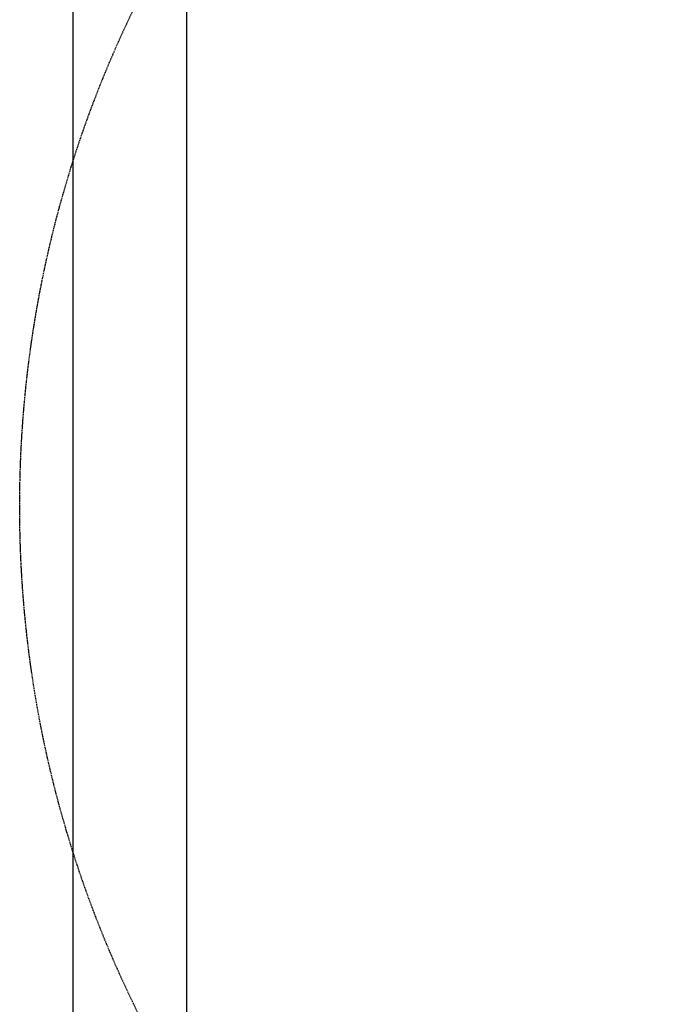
# Model space of a CAD drawing. Header units: inches. Extents: x -4968858 to -265257, y -220693 to 1871410.
# Tile 223 of 256: x -1885779 to -1885575, y 1195007 to 1195319. Entities that reach past the tile are written whole.
import ezdxf

# ---------------------------------------------------------------- set-up
doc = ezdxf.new("R2010")
doc.units = ezdxf.units.IN
doc.header["$MEASUREMENT"] = 0
for name, pattern in [('CENTER', [2, 1.25, -0.25, 0.25, -0.25]), ('CONTINOUS', [0]), ('HIDDEN', [0.375, 0.25, -0.125])]:
    doc.linetypes.add(name, pattern=pattern)
doc.layers.add('GRID', color=8, linetype='Continuous')
doc.layers.add('IPB', color=6, linetype='Continuous')

# ---------------------------------------------------------------- blocks, each defined once
blk = doc.blocks.new('UTCOMBINE')
at = {"color": 6, "linetype": 'CENTER'}
blk.add_line((-716303.68, 45382.89, 0), (-716303.68, 46911.52, 0), dxfattribs=at)
at = {"color": 6}
for p, q in [((-716339.68, 45726.59, 0), (-716339.68, 46828.94, 0)), ((-716303.68, 45220.29, 0), (-716303.68, 46829.58, 0)), ((-716339.68, 45299.19, 0), (-716339.68, 45726.59, 0))]:
    blk.add_line(p, q, dxfattribs=at)
at = {"layer": 'IPB', "linetype": 'HIDDEN'}
blk.add_circle((-716648.15, 45795.12, 0), 361.31, dxfattribs=at)
blk = doc.blocks.new('TFMR YARD')
at = {"layer": 'GRID', "color": 1, "rotation": 180}
blk.add_blockref('UTCOMBINE', (-795623.35, 296115.83, 0), dxfattribs=at)

msp = doc.modelspace()

# ---------------------------------------------------------------- block references
at = {"color": 1, "linetype": 'CONTINOUS', "lineweight": 15}
msp.add_blockref('TFMR YARD', (-1806442.03, 944843.99), dxfattribs=at)

doc.saveas('drawing.dxf')
